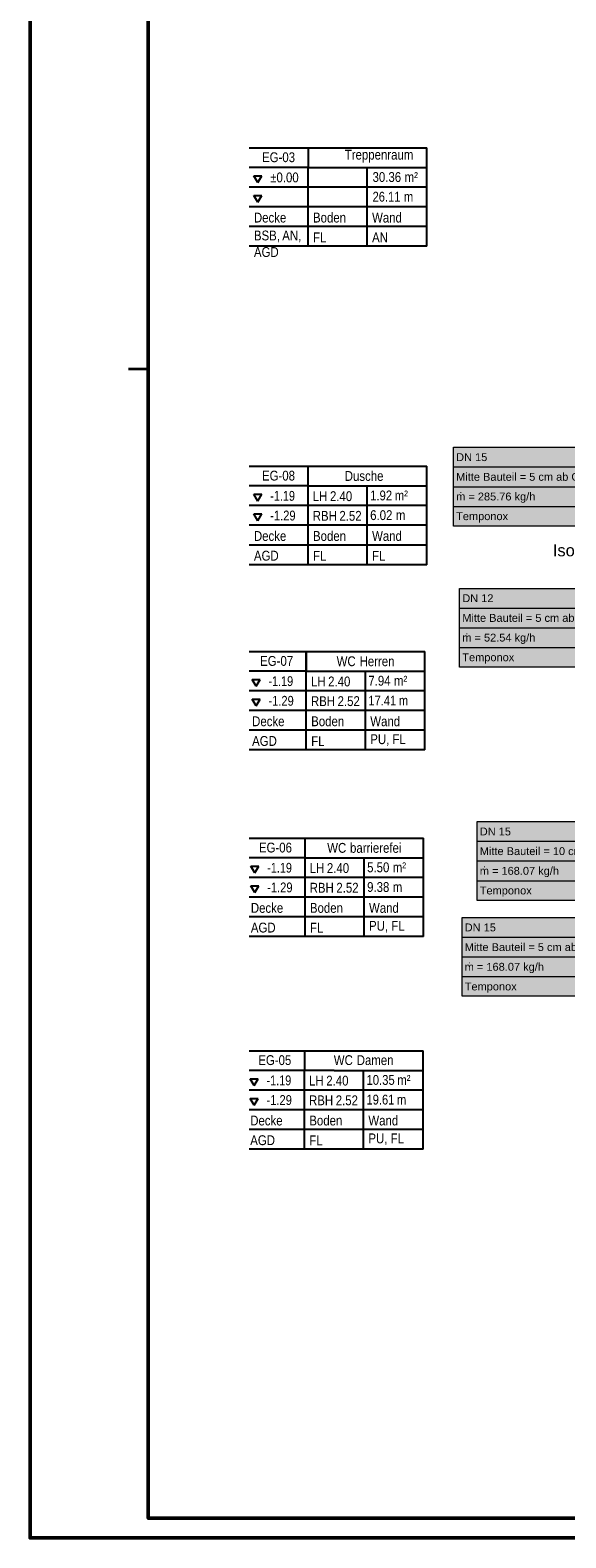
# Model space of a CAD drawing. Extents: x -223 to 557, y -138 to 606.
# Tile 1 of 142: x -223 to -87, y -138 to 245. Entities that reach past the tile are written whole.
import ezdxf

# ---------------------------------------------------------------- set-up
doc = ezdxf.new("R2010")
doc.units = 0
doc.layers.get('0').update_dxf_attribs({"lineweight": 35})
doc.layers.add('5_EG-RAUM', color=7, linetype='Continuous', lineweight=25)
for name, color, linetype, lineweight, true_color in [('H_Ruecklauf_Beschriftung_OG', 5, 'Continuous', 18, 0x0000ff), ('H_Vorlauf_Beschriftung_OG', 1, 'Continuous', 18, 0xff0000), ('Rahmen', 7, 'Continuous', 35, 0x009900), ('X_Text', 2, 'Continuous', 35, 0xffff00)]:
    doc.layers.add(name, color=color, linetype=linetype, lineweight=lineweight, true_color=true_color)
doc.styles.get("Standard").update_dxf_attribs({"font": 'arial.ttf'})

# ---------------------------------------------------------------- blocks, each defined once
blk = doc.blocks.new('Referenz-A07ALDUO1N', base_point=(-167.67, -99.33))
at = {"layer": '5_EG-RAUM', "color": 0, "lineweight": -2}
for p, q in [((-167.67, 215.36), (-152.67, 215.36)), ((-152.67, 215.36), (-152.67, 210.36)), ((-152.67, 215.36), (-122.57, 215.36)), ((-122.57, 190.36), (-122.57, 215.36)), ((-152.67, 210.36), (-167.67, 210.36)), ((-165.44, 206.54), (-166.44, 208.27)), ((-166.44, 208.27), (-164.44, 208.27)), ((-165.44, 206.54), (-164.44, 208.27)), ((-152.67, 190.36), (-152.67, 210.36)), ((-152.67, 210.36), (-122.57, 210.36)), ((-137.67, 190.36), (-137.67, 210.36)), ((-122.57, 205.36), (-167.67, 205.36)), ((-165.44, 201.54), (-166.44, 203.27)), ((-166.44, 203.27), (-164.44, 203.27)), ((-165.44, 201.54), (-164.44, 203.27)), ((-122.57, 200.36), (-167.67, 200.36)), ((-122.57, 195.36), (-167.67, 195.36)), ((-122.57, 190.36), (-167.67, 190.36)), ((-167.67, 134.47), (-152.67, 134.47)), ((-152.67, 134.47), (-122.57, 134.47)), ((-152.67, 129.47), (-152.67, 134.47)), ((-122.57, 109.47), (-122.57, 134.47)), ((-152.67, 129.47), (-167.67, 129.47)), ((-165.44, 125.65), (-166.44, 127.38)), ((-166.44, 127.38), (-164.44, 127.38)), ((-165.44, 125.65), (-164.44, 127.38)), ((-152.67, 109.47), (-152.67, 129.47)), ((-152.67, 129.47), (-122.57, 129.47)), ((-137.67, 109.47), (-137.67, 129.47)), ((-122.57, 124.47), (-167.67, 124.47)), ((-122.57, 119.47), (-167.67, 119.47)), ((-165.44, 120.65), (-166.44, 122.38)), ((-166.44, 122.38), (-164.44, 122.38)), ((-165.44, 120.65), (-164.44, 122.38)), ((-122.57, 114.47), (-167.67, 114.47)), ((-122.57, 109.47), (-167.67, 109.47)), ((-167.67, 87.4), (-153.14, 87.4)), ((-153.14, 82.4), (-153.14, 87.4)), ((-153.14, 87.4), (-153.14, 82.4)), ((-153.14, 87.4), (-123.04, 87.4)), ((-123.04, 62.4), (-123.04, 87.4)), ((-153.14, 82.4), (-167.67, 82.4)), ((-153.14, 62.4), (-153.14, 82.4)), ((-153.14, 82.4), (-123.04, 82.4)), ((-138.14, 62.4), (-138.14, 82.4)), ((-123.04, 77.4), (-167.67, 77.4)), ((-165.9, 78.58), (-166.9, 80.32)), ((-166.9, 80.32), (-164.9, 80.32)), ((-165.9, 78.58), (-164.9, 80.32)), ((-165.9, 73.58), (-166.9, 75.32)), ((-166.9, 75.32), (-164.9, 75.32)), ((-165.9, 73.58), (-164.9, 75.32)), ((-123.04, 72.4), (-167.67, 72.4)), ((-123.04, 67.4), (-167.67, 67.4)), ((-123.04, 62.4), (-167.67, 62.4)), ((-167.67, 39.99), (-153.45, 39.99)), ((-153.45, 39.99), (-123.35, 39.99)), ((-153.45, 34.99), (-153.45, 39.99)), ((-123.35, 14.99), (-123.35, 39.99)), ((-153.45, 34.99), (-167.67, 34.99)), ((-153.45, 14.99), (-153.45, 34.99)), ((-153.45, 34.99), (-123.35, 34.99)), ((-138.45, 14.99), (-138.45, 34.99)), ((-166.22, 31.18), (-167.22, 32.91)), ((-167.22, 32.91), (-165.22, 32.91)), ((-166.22, 31.18), (-165.22, 32.91)), ((-123.35, 29.99), (-167.67, 29.99)), ((-166.22, 26.18), (-167.22, 27.91)), ((-167.22, 27.91), (-165.22, 27.91)), ((-166.22, 26.18), (-165.22, 27.91)), ((-123.35, 24.99), (-167.67, 24.99)), ((-123.35, 19.99), (-167.67, 19.99)), ((-123.35, 14.99), (-167.67, 14.99)), ((-167.67, -14.02), (-153.61, -14.02)), ((-153.61, -14.02), (-153.61, -19.02)), ((-153.61, -14.02), (-123.51, -14.02)), ((-123.51, -39.02), (-123.51, -14.02)), ((-146.11, -19.02), (-167.67, -19.02)), ((-153.61, -39.02), (-153.61, -19.02)), ((-146.11, -19.02), (-123.51, -19.02)), ((-138.61, -39.02), (-138.61, -19.02)), ((-166.38, -22.83), (-167.38, -21.1)), ((-167.38, -21.1), (-165.38, -21.1)), ((-166.38, -22.83), (-165.38, -21.1)), ((-123.51, -24.02), (-167.67, -24.02)), ((-166.38, -27.83), (-167.38, -26.1)), ((-167.38, -26.1), (-165.38, -26.1)), ((-166.38, -27.83), (-165.38, -26.1)), ((-123.51, -29.02), (-167.67, -29.02)), ((-123.51, -34.02), (-167.67, -34.02)), ((-123.51, -39.02), (-167.67, -39.02))]:
    blk.add_line(p, q, dxfattribs=at)
at = {"layer": '5_EG-RAUM', "color": 0, "lineweight": -2, "char_height": 2.5, "attachment_point": 1}
for s, insert in [('{\\W0.83;\\fArial;Treppenraum}', (-143.37, 214.88)), ('{\\W0.83;\\fArial;EG-03}', (-164.38, 214.23)), ('{\\W0.83;\\fArial;±0.00}', (-162.31, 209.1)), ('{\\W0.83;\\fArial;30.36}', (-136.32, 209.2)), ('{\\W0.83;\\fArial;m²}', (-128.19, 209.2)), ('{\\W0.81;\\fArial;26.11}', (-136.32, 204.2)), ('{\\W0.81;\\fArial;m}', (-128.35, 204.2)), ('{\\W0.83;\\fArial;Decke}', (-166.44, 198.9)), ('{\\W0.83;\\fArial;Boden}', (-151.44, 198.9)), ('{\\W0.83;\\fArial;Wand}', (-136.44, 198.9)), ('{\\W0.83;\\fArial;BSB,}', (-166.44, 194.35)), ('{\\W0.83;\\fArial;AN,}', (-159.25, 194.35)), ('{\\W0.83;\\fArial;FL}', (-151.44, 193.86)), ('{\\W0.83;\\fArial;AN}', (-136.44, 193.86)), ('{\\W0.83;\\fArial;AGD}', (-166.44, 190.15)), ('{\\W0.83;\\fArial;EG-08}', (-164.39, 133.34)), ('{\\W0.83;\\fArial;Dusche}', (-143.38, 133.26)), ('{\\W0.79;\\fArial;-1.19}', (-162.31, 128.21)), ('{\\W0.83;\\fArial;LH}', (-151.51, 128.13)), ('{\\W0.83;\\fArial;2.40}', (-147.13, 128.13)), ('{\\W0.82;\\fArial;1.92}', (-136.93, 128.31)), ('{\\W0.82;\\fArial;m²}', (-130.68, 128.31)), ('{\\W0.81;\\fArial;-1.29}', (-162.31, 123.21)), ('{\\W0.83;\\fArial;RBH}', (-151.51, 123.13)), ('{\\W0.83;\\fArial;2.52}', (-144.74, 123.13)), ('{\\W0.83;\\fArial;6.02}', (-136.93, 123.31)), ('{\\W0.83;\\fArial;m}', (-130.4, 123.31)), ('{\\W0.83;\\fArial;Decke}', (-166.44, 118.01)), ('{\\W0.83;\\fArial;Boden}', (-151.44, 118.01)), ('{\\W0.83;\\fArial;Wand}', (-136.44, 118.01)), ('{\\W0.83;\\fArial;AGD}', (-166.44, 113.01)), ('{\\W0.83;\\fArial;FL}', (-151.44, 112.97)), ('{\\W0.83;\\fArial;FL}', (-136.44, 112.97)), ('{\\W0.83;\\fArial;EG-07}', (-164.86, 86.27)), ('{\\W0.83;\\fArial;WC}', (-145.44, 86.19)), ('{\\W0.83;\\fArial;Herren}', (-139.61, 86.19)), ('{\\W0.79;\\fArial;-1.19}', (-162.77, 81.14)), ('{\\W0.83;\\fArial;LH}', (-151.97, 81.06)), ('{\\W0.83;\\fArial;2.40}', (-147.6, 81.06)), ('{\\W0.83;\\fArial;7.94}', (-137.39, 81.24)), ('{\\W0.83;\\fArial;m²}', (-130.89, 81.24)), ('{\\W0.81;\\fArial;-1.29}', (-162.77, 76.14)), ('{\\W0.83;\\fArial;RBH}', (-151.97, 76.06)), ('{\\W0.83;\\fArial;2.52}', (-145.2, 76.06)), ('{\\W0.81;\\fArial;17.41}', (-137.39, 76.2)), ('{\\W0.81;\\fArial;m}', (-129.65, 76.2)), ('{\\W0.83;\\fArial;Decke}', (-166.9, 70.94)), ('{\\W0.83;\\fArial;Boden}', (-151.9, 70.94)), ('{\\W0.83;\\fArial;Wand}', (-136.9, 70.94)), ('{\\W0.83;\\fArial;AGD}', (-166.9, 65.94)), ('{\\W0.83;\\fArial;FL}', (-151.9, 65.9)), ('{\\W0.83;\\fArial;PU,}', (-136.9, 66.39)), ('{\\W0.83;\\fArial;FL}', (-131.26, 66.39)), ('{\\W0.83;\\fArial;EG-06}', (-165.17, 38.86)), ('{\\W0.83;\\fArial;WC}', (-147.83, 38.78)), ('{\\W0.83;\\fArial;barrierefei}', (-142.04, 38.78)), ('{\\W0.79;\\fArial;-1.19}', (-163.08, 33.73)), ('{\\W0.83;\\fArial;LH}', (-152.29, 33.65)), ('{\\W0.83;\\fArial;2.40}', (-147.91, 33.65)), ('{\\W0.83;\\fArial;5.50}', (-137.7, 33.84)), ('{\\W0.83;\\fArial;m²}', (-131.19, 33.84)), ('{\\W0.81;\\fArial;-1.29}', (-163.08, 28.73)), ('{\\W0.83;\\fArial;RBH}', (-152.29, 28.65)), ('{\\W0.83;\\fArial;2.52}', (-145.51, 28.65)), ('{\\W0.83;\\fArial;9.38}', (-137.7, 28.84)), ('{\\W0.83;\\fArial;m}', (-131.19, 28.84)), ('{\\W0.83;\\fArial;Decke}', (-167.22, 23.53)), ('{\\W0.83;\\fArial;Boden}', (-152.22, 23.53)), ('{\\W0.83;\\fArial;Wand}', (-137.22, 23.53)), ('{\\W0.83;\\fArial;AGD}', (-167.22, 18.53)), ('{\\W0.83;\\fArial;FL}', (-152.22, 18.49)), ('{\\W0.83;\\fArial;PU,}', (-137.22, 18.99)), ('{\\W0.83;\\fArial;FL}', (-131.57, 18.99)), ('{\\W0.83;\\fArial;EG-05}', (-165.33, -15.14)), ('{\\W0.83;\\fArial;WC}', (-146.16, -15.14)), ('{\\W0.83;\\fArial;Damen}', (-140.34, -15.14)), ('{\\W0.79;\\fArial;-1.19}', (-163.25, -20.28)), ('{\\W0.83;\\fArial;LH}', (-152.45, -20.35)), ('{\\W0.83;\\fArial;2.40}', (-148.07, -20.35)), ('{\\W0.82;\\fArial;10.35}', (-137.86, -20.17)), ('{\\W0.82;\\fArial;m²}', (-130.03, -20.17)), ('{\\W0.81;\\fArial;-1.29}', (-163.25, -25.28)), ('{\\W0.83;\\fArial;RBH}', (-152.45, -25.35)), ('{\\W0.83;\\fArial;2.52}', (-145.67, -25.35)), ('{\\W0.81;\\fArial;19.61}', (-137.86, -25.17)), ('{\\W0.81;\\fArial;m}', (-130.12, -25.17)), ('{\\W0.83;\\fArial;Decke}', (-167.38, -30.48)), ('{\\W0.83;\\fArial;Boden}', (-152.38, -30.48)), ('{\\W0.83;\\fArial;Wand}', (-137.38, -30.48)), ('{\\W0.83;\\fArial;AGD}', (-167.38, -35.48)), ('{\\W0.83;\\fArial;FL}', (-152.38, -35.52)), ('{\\W0.83;\\fArial;PU,}', (-137.38, -35.02)), ('{\\W0.83;\\fArial;FL}', (-131.73, -35.02))]:
    blk.add_mtext(s, dxfattribs=dict(at, insert=insert))
blk = doc.blocks.new('Bauteilbeschriftung-A07ALDXU1N', base_point=(-109.76, 24.2))
at = {"color": 0, "lineweight": -2}
for p, q in [((-109.76, 44.2), (-69.56, 44.2)), ((-109.76, 24.2), (-109.76, 44.2)), ((-69.56, 44.2), (-69.56, 24.2)), ((-109.76, 39.2), (-69.56, 39.2)), ((-109.76, 34.2), (-69.56, 34.2)), ((-109.76, 29.2), (-69.56, 29.2)), ((-69.56, 24.2), (-109.76, 24.2))]:
    blk.add_line(p, q, dxfattribs=at)
at = {"color": 0, "linetype": 'ByBlock', "lineweight": -2, "ltscale": 0.18}
blk.add_line((-69.56, 34.2), (-15.27, 34.2), dxfattribs=at)
at = {"color": 7, "linetype": 'ByBlock', "lineweight": -2, "ltscale": 0.18, "true_color": 0xffffff}
for points in [[(-109.76, 24.2), (-69.56, 24.2), (-109.76, 44.2)], [(-69.56, 24.2), (-109.76, 44.2), (-69.56, 44.2)]]:
    blk.add_solid(points, dxfattribs=at)
at = {"color": 0, "linetype": 'ByBlock', "lineweight": -2, "ltscale": 0.18, "char_height": 2, "attachment_point": 1}
for s, insert in [('{\\fArial;DN 15}', (-109.1, 42.7)), ('{\\fArial;Mitte Bauteil = 10 cm ab OKRD}', (-109.1, 37.7)), ('{\\fArial;ṁ = 168.07 kg/h}', (-109.1, 32.7)), ('{\\fArial;Temponox }', (-109.1, 27.7))]:
    blk.add_mtext(s, dxfattribs=dict(at, insert=insert))
blk = doc.blocks.new('Bauteilbeschriftung-A07ALDYW1N', base_point=(-114.21, 83.45))
at = {"color": 0, "lineweight": -2}
for p, q in [((-114.21, 103.45), (-75.56, 103.45)), ((-114.21, 83.45), (-114.21, 103.45)), ((-75.56, 103.45), (-75.56, 83.45)), ((-114.21, 98.45), (-75.56, 98.45)), ((-114.21, 93.45), (-75.56, 93.45)), ((-114.21, 88.45), (-75.56, 88.45)), ((-75.56, 83.45), (-114.21, 83.45))]:
    blk.add_line(p, q, dxfattribs=at)
at = {"color": 0, "linetype": 'ByBlock', "lineweight": -2, "ltscale": 0.18}
blk.add_line((-75.56, 103.45), (-29.3, 103.45), dxfattribs=at)
at = {"color": 7, "linetype": 'ByBlock', "lineweight": -2, "ltscale": 0.18, "true_color": 0xffffff}
for points in [[(-114.21, 83.45), (-75.56, 83.45), (-114.21, 103.45)], [(-75.56, 83.45), (-114.21, 103.45), (-75.56, 103.45)]]:
    blk.add_solid(points, dxfattribs=at)
at = {"color": 0, "linetype": 'ByBlock', "lineweight": -2, "ltscale": 0.18, "char_height": 2, "attachment_point": 1}
for s, insert in [('{\\fArial;DN 12}', (-113.54, 101.95)), ('{\\fArial;Mitte Bauteil = 5 cm ab OKRD}', (-113.54, 96.95)), ('{\\fArial;ṁ = 52.54 kg/h}', (-113.54, 91.95)), ('{\\fArial;Temponox }', (-113.54, 86.95))]:
    blk.add_mtext(s, dxfattribs=dict(at, insert=insert))
blk = doc.blocks.new('Bauteilbeschriftung-A07ALE3Y1N', base_point=(-115.76, 119.29))
at = {"color": 0, "lineweight": -2}
for p, q in [((-115.76, 139.29), (-77.12, 139.29)), ((-115.76, 119.29), (-115.76, 139.29)), ((-77.12, 139.29), (-77.12, 119.29)), ((-115.76, 134.29), (-77.12, 134.29)), ((-115.76, 129.29), (-77.12, 129.29)), ((-115.76, 124.29), (-77.12, 124.29)), ((-77.12, 119.29), (-115.76, 119.29))]:
    blk.add_line(p, q, dxfattribs=at)
at = {"color": 0, "linetype": 'ByBlock', "lineweight": -2, "ltscale": 0.18}
blk.add_line((-77.12, 129.29), (-18.27, 129.29), dxfattribs=at)
at = {"color": 7, "linetype": 'ByBlock', "lineweight": -2, "ltscale": 0.18, "true_color": 0xffffff}
for points in [[(-115.76, 119.29), (-77.12, 119.29), (-115.76, 139.29)], [(-77.12, 119.29), (-115.76, 139.29), (-77.12, 139.29)]]:
    blk.add_solid(points, dxfattribs=at)
at = {"color": 0, "linetype": 'ByBlock', "lineweight": -2, "ltscale": 0.18, "char_height": 2, "attachment_point": 1}
for s, insert in [('{\\fArial;DN 15}', (-115.1, 137.79)), ('{\\fArial;Mitte Bauteil = 5 cm ab OKRD}', (-115.1, 132.79)), ('{\\fArial;ṁ = 285.76 kg/h}', (-115.1, 127.79)), ('{\\fArial;Temponox }', (-115.1, 122.79))]:
    blk.add_mtext(s, dxfattribs=dict(at, insert=insert))
blk = doc.blocks.new('Bauteilbeschriftung-A07ALE4M1N', base_point=(-113.59, -0.18))
at = {"color": 0, "lineweight": -2}
for p, q in [((-113.59, 19.82), (-74.94, 19.82)), ((-113.59, -0.18), (-113.59, 19.82)), ((-74.94, 19.82), (-74.94, -0.18)), ((-113.59, 14.82), (-74.94, 14.82)), ((-113.59, 9.82), (-74.94, 9.82)), ((-113.59, 4.82), (-74.94, 4.82)), ((-74.94, -0.18), (-113.59, -0.18))]:
    blk.add_line(p, q, dxfattribs=at)
at = {"color": 0, "linetype": 'ByBlock', "lineweight": -2, "ltscale": 0.18}
blk.add_line((-94.27, 19.82), (-17.99, 19.82), dxfattribs=at)
at = {"color": 7, "linetype": 'ByBlock', "lineweight": -2, "ltscale": 0.18, "true_color": 0xffffff}
for points in [[(-113.59, -0.18), (-74.94, -0.18), (-113.59, 19.82)], [(-74.94, -0.18), (-113.59, 19.82), (-74.94, 19.82)]]:
    blk.add_solid(points, dxfattribs=at)
at = {"color": 0, "linetype": 'ByBlock', "lineweight": -2, "ltscale": 0.18, "char_height": 2, "attachment_point": 1}
for s, insert in [('{\\fArial;DN 15}', (-112.92, 18.32)), ('{\\fArial;Mitte Bauteil = 5 cm ab OKRD}', (-112.92, 13.32)), ('{\\fArial;ṁ = 168.07 kg/h}', (-112.92, 8.32)), ('{\\fArial;Temponox }', (-112.92, 3.32))]:
    blk.add_mtext(s, dxfattribs=dict(at, insert=insert))

msp = doc.modelspace()

# ---------------------------------------------------------------- linework, layer by layer
at = {"layer": 'Rahmen', "ltscale": 0.35}
msp.add_line((-198.26, 159.25), (-193.26, 159.25), dxfattribs=at)
msp.add_line((-198.26, 159.25), (-193.26, 159.25), dxfattribs=at)
at = {"layer": 'Rahmen', "lineweight": 50, "ltscale": 0.5}
for points in [[(556.74, -137.75), (556.74, 606.25), (-223.26, 606.25), (-223.26, -137.75), (206.74, -137.75), (456.74, -137.75), (556.74, -137.75)], [(551.74, -132.75), (551.74, 601.25), (-193.26, 601.25), (-193.26, -132.75), (201.74, -132.75), (451.74, -132.75), (551.74, -132.75)]]:
    msp.add_lwpolyline(points, close=True, dxfattribs=at)

# ---------------------------------------------------------------- block references
at = {"color": 251, "lineweight": 25, "ltscale": 0.25, "true_color": 0x585858}
msp.add_blockref('Referenz-A07ALDUO1N', (-167.67, -99.33), dxfattribs=at)
at = {"layer": 'H_Ruecklauf_Beschriftung_OG', "ltscale": 0.18}
for name, p in [('Bauteilbeschriftung-A07ALE3Y1N', (-115.76, 119.29)), ('Bauteilbeschriftung-A07ALDYW1N', (-114.21, 83.45)), ('Bauteilbeschriftung-A07ALE4M1N', (-113.59, -0.18))]:
    msp.add_blockref(name, p, dxfattribs=at)
at = {"layer": 'H_Vorlauf_Beschriftung_OG', "ltscale": 0.18}
msp.add_blockref('Bauteilbeschriftung-A07ALDXU1N', (-109.76, 24.2), dxfattribs=at)

# ---------------------------------------------------------------- texts
at = {"layer": 'X_Text', "color": 4, "ltscale": 0.35, "true_color": 0x00ffff, "insert": (-90.56, 114.61), "char_height": 3, "width": 66.3556, "attachment_point": 1}
msp.add_mtext('Isometrie 1', dxfattribs=at)

doc.saveas('drawing.dxf')
